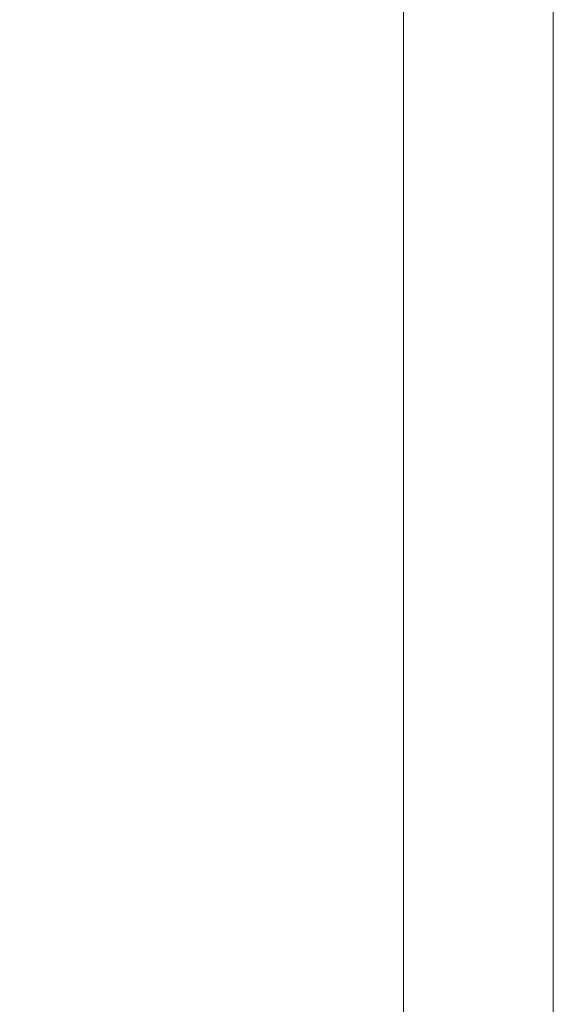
# Model space of a CAD drawing. Header units: millimetres. Extents: x 0 to 841, y 0 to 1188.
# Tile 87 of 98: x 766 to 841, y 857 to 995. Entities that reach past the tile are written whole.
import ezdxf
from ezdxf.xclip import XClip

# ---------------------------------------------------------------- set-up
doc = ezdxf.new("R2010")
doc.units = ezdxf.units.MM
doc.header["$MEASUREMENT"] = 0
doc.header["$XCLIPFRAME"] = 0
for name, color, linetype, lineweight in [('解答用紙_1_01_2図中枠・表題欄_ペン_番号__7', 7, 'Continuous', 18), ('解答用紙_1_0_ペン_番号__21', 7, 'Continuous', 18), ('解答用紙_1_Defpoints_ペン_番号__11', 7, 'Continuous', 18)]:
    doc.layers.add(name, color=color, linetype=linetype, lineweight=lineweight)

# ---------------------------------------------------------------- blocks, each defined once
blk = doc.blocks.new('図面_9_1', base_point=(-3958.95, -536.96))
at = {"layer": '解答用紙_1_01_2図中枠・表題欄_ペン_番号__7', "color": 7, "linetype": 'Continuous', "lineweight": 18, "ltscale": 0.01, "flags": 128}
blk.add_lwpolyline([(21.03, 1173.15), (819.98, 1173.15), (819.98, 608.85), (21.03, 608.85)], close=True, dxfattribs=at)
at = {"layer": '解答用紙_1_Defpoints_ペン_番号__11', "color": 7, "linetype": 'Continuous', "lineweight": 18, "ltscale": 0.01, "flags": 128}
blk.add_lwpolyline([(841, 1188), (841, 594)], dxfattribs=at)

msp = doc.modelspace()

# ---------------------------------------------------------------- linework, layer by layer
at = {"layer": '解答用紙_1_0_ペン_番号__21', "color": 7, "linetype": 'Continuous', "lineweight": 18, "ltscale": 0.01, "flags": 128}
msp.add_lwpolyline([(0, 0), (841, 0), (841, 1188), (0, 1188)], close=True, dxfattribs=at)

# ---------------------------------------------------------------- block references
at = {"color": 7, "linetype": 'Continuous', "lineweight": 15}
ref = msp.add_blockref('図面_9_1', (-3958.95, -536.96), dxfattribs=at)
XClip(ref).set_block_clipping_path([(0, 0), (841, 1188)])

doc.saveas('drawing.dxf')
